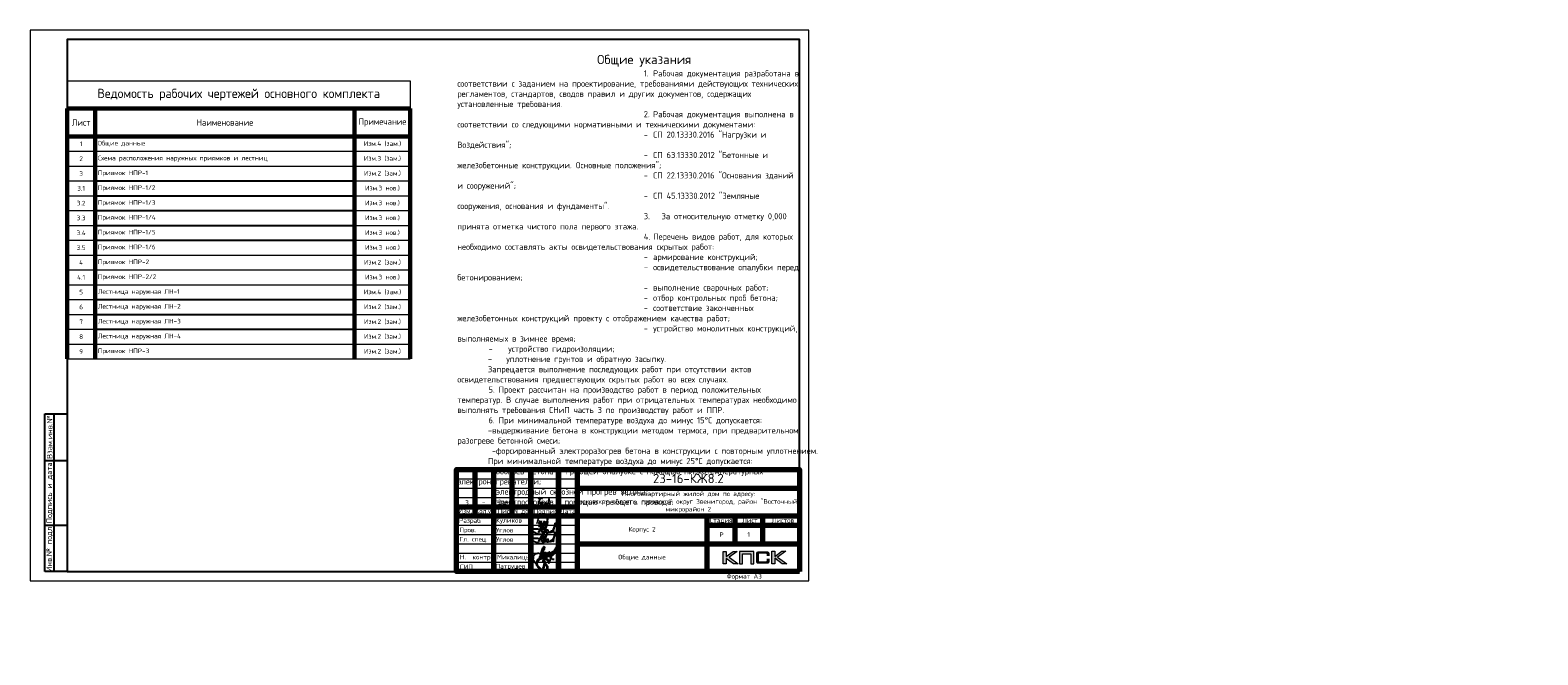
# Model space of a CAD drawing. Header units: millimetres. Extents: x 130535 to 3472113, y -231620 to 121434.
# Tile 1 of 133: x 130535 to 211849, y -14727 to 18963. Entities that reach past the tile are written whole.
import ezdxf
from ezdxf.enums import TextEntityAlignment as Align

# ---------------------------------------------------------------- set-up
doc = ezdxf.new("R2010")
doc.units = ezdxf.units.MM
doc.layers.get('DEFPOINTS').update_dxf_attribs({"color": 1, "lineweight": 0})
for name, color, linetype, lineweight in [('0.15', 252, 'Continuous', 15), ('Standard', 7, 'Continuous', 25), ('АС-Таблицы', 7, 'Continuous', 20), ('Выноски', 20, 'Continuous', 20), ('РАЗМЕРЫ', 1, 'Continuous', 9), ('Рамка', 7, 'Continuous', 70), ('Текст', 7, 'Continuous', 25), ('ТОНКИЕ', 7, 'Continuous', 9)]:
    doc.layers.add(name, color=color, linetype=linetype, lineweight=lineweight)
doc.layers.add('ТОЛСТЫЕ_ОСНОВНЫЕ', color=6, linetype='Continuous')
doc.styles.add('GOST-2.304_Type-B', font='GOST_Common.ttf')
doc.styles.add('style1', font='GOST_Common.ttf', dxfattribs={"height": 500})
doc.styles.add('ГОСТ', font='isocpeur.TTF')

# ---------------------------------------------------------------- blocks, each defined once
blk = doc.blocks.new('*T9')
at = {"color": 0, "linetype": 'Continuous', "lineweight": 60, "transparency": 16777216}
for p, q in [((0, -1500), (18500, -1500)), ((0, -1500), (0, -15000)), ((1500, -1500), (1500, -15000)), ((15500, -1500), (15500, -15000)), ((18500, -1500), (18500, -15000)), ((0, -3000), (18500, -3000))]:
    blk.add_line(p, q, dxfattribs=at)
at = {"color": 0, "lineweight": 20, "transparency": 16777216}
for p, q in [((0, -3800), (18500, -3800)), ((0, -4600), (18500, -4600)), ((0, -5400), (1500, -5400)), ((15500, -5400), (18500, -5400)), ((0, -6200), (1500, -6200)), ((15500, -6200), (18500, -6200)), ((0, -7000), (1500, -7000)), ((15500, -7000), (18500, -7000)), ((0, -7800), (1500, -7800)), ((15500, -7800), (18500, -7800)), ((0, -8600), (1500, -8600)), ((15500, -8600), (18500, -8600)), ((0, -9400), (18500, -9400)), ((0, -10200), (18500, -10200)), ((0, -11000), (18500, -11000)), ((0, -11800), (1500, -11800)), ((15500, -11800), (18500, -11800)), ((0, -12600), (1500, -12600)), ((15500, -12600), (18500, -12600)), ((0, -13400), (1500, -13400)), ((15500, -13400), (18500, -13400)), ((0, -14200), (18500, -14200)), ((0, -15000), (18500, -15000))]:
    blk.add_line(p, q, dxfattribs=at)
at = {"color": 0, "linetype": 'ByBlock', "lineweight": -2, "transparency": 16777216}
for p, q in [((1500, -5400), (15500, -5400)), ((1500, -6200), (15500, -6200)), ((1500, -7000), (15500, -7000)), ((1500, -7800), (15500, -7800)), ((1500, -8600), (15500, -8600)), ((1500, -11800), (15500, -11800)), ((1500, -12600), (15500, -12600)), ((1500, -13400), (15500, -13400))]:
    blk.add_line(p, q, dxfattribs=at)
at = {"layer": 'DEFPOINTS', "color": 8, "linetype": 'ByBlock', "lineweight": 0, "transparency": 16777216}
for p, q in [((0, 0), (18500, 0)), ((0, 0), (0, -1500)), ((18500, 0), (18500, -1500))]:
    blk.add_line(p, q, dxfattribs=at)
at = {"color": 0, "linetype": 'Continuous', "lineweight": -3, "transparency": 16777216, "style": 'GOST-2.304_Type-B'}
for s, insert, char_height, width, attachment_point in [('Ведомость рабочих чертежей основного комплекта', (9250, -750), 500, 18200, 5), ('Лист', (750, -2250), 350, 1200, 5), ('Наименование', (8500, -2250), 350, 13700, 5), ('Примечание', (17000, -2250), 350, 2700, 5), ('1', (750, -3400), 250, 1200, 5), ('Общие данные', (1650, -3400), 250, 13700, 4), ('Изм.4 (зам.)', (17000, -3400), 250, 2700, 5), ('2', (750, -4200), 250, 1200, 5), ('Изм.3 (зам.)', (17000, -4200), 250, 2700, 5), ('3', (750, -5000), 250, 1200, 5), ('{\\C1;Схема расположения наружных приямков и лестниц}', (1650, -4200), 250, 13700, 4), ('Приямок НПР-1', (1650, -5000), 250, 13700, 4), ('Изм.2 (зам.)', (17000, -5000), 250, 2700, 5), ('3.1', (750, -5800), 250, 1200, 5), ('Приямок НПР-1/2', (1650, -5800), 250, 13700, 4), ('Изм.3 нов.)', (17000, -5800), 250, 2700, 5), ('3.2', (750, -6600), 250, 1200, 5), ('Приямок НПР-1/3', (1650, -6600), 250, 13700, 4), ('Изм.3 нов.)', (17000, -6600), 250, 2700, 5), ('3.3', (750, -7400), 250, 1200, 5), ('Приямок НПР-1/4', (1650, -7400), 250, 13700, 4), ('Изм.3 нов.)', (17000, -7400), 250, 2700, 5), ('3.4', (750, -8200), 250, 1200, 5), ('Приямок НПР-1/5', (1650, -8200), 250, 13700, 4), ('Изм.3 нов.)', (17000, -8200), 250, 2700, 5), ('3.5', (750, -9000), 250, 1200, 5), ('Приямок НПР-1/6', (1650, -9000), 250, 13700, 4), ('Изм.3 нов.)', (17000, -9000), 250, 2700, 5), ('4', (750, -9800), 250, 1200, 5), ('Приямок НПР-2', (1650, -9800), 250, 13700, 4), ('Изм.2 (зам.)', (17000, -9800), 250, 2700, 5), ('4.1', (750, -10600), 250, 1200, 5), ('Приямок НПР-2/2', (1650, -10600), 250, 13700, 4), ('Изм.3 нов.)', (17000, -10600), 250, 2700, 5), ('5', (750, -11400), 250, 1200, 5), ('Лестница наружная ЛН-1', (1650, -11400), 250, 13700, 4), ('Изм.4 (зам.)', (17000, -11400), 250, 2700, 5), ('6', (750, -12200), 250, 1200, 5), ('Лестница наружная ЛН-2', (1650, -12200), 250, 13700, 4), ('Изм.2 (зам.)', (17000, -12200), 250, 2700, 5), ('7', (750, -13000), 250, 1200, 5), ('Лестница наружная ЛН-3', (1650, -13000), 250, 13700, 4), ('Изм.2 (зам.)', (17000, -13000), 250, 2700, 5), ('8', (750, -13800), 250, 1200, 5), ('Лестница наружная ЛН-4', (1650, -13800), 250, 13700, 4), ('Изм.2 (зам.)', (17000, -13800), 250, 2700, 5), ('9', (750, -14600), 250, 1200, 5), ('Приямок НПР-3', (1650, -14600), 250, 13700, 4), ('Изм.2 (зам.)', (17000, -14600), 250, 2700, 5)]:
    blk.add_mtext(s, dxfattribs=dict(at, insert=insert, char_height=char_height, width=width, attachment_point=attachment_point))
blk = doc.blocks.new('СЛОЖНЫЙ_ОБЪЕКТ_0')
at = {"layer": 'Standard', "color": 7, "linetype": 'Continuous', "lineweight": 25}
for points, start_tangent, end_tangent in [([(-6.58, 1.47), (-6.79, 1.26), (-6.97, 1.08), (-7.02, 0.85), (-7.02, 0.75), (-7, 0.63), (-6.84, 0.43), (-6.7, 0.33), (-6.55, 0.26), (-6.43, 0.26), (-6.35, 0.35), (-6.31, 0.52), (-6.28, 0.77), (-6.28, 1.01), (-6.3, 1.28), (-6.31, 1.54), (-6.3, 2.04), (-6.28, 2.3), (-6.25, 2.37), (-6.17, 2.3), (-6.14, 2), (-6.19, 1.85)], (-0.677851, -0.735199), (-0.339746, -0.940517)), ([(-6.18, 2.14), (-6.17, 1.97), (-6.17, 1.84), (-6.18, 1.7), (-6.18, 1.41), (-6.17, 1.22), (-6.17, 1.12), (-6.15, 0.96), (-6.12, 0.83)], (0.06248, -0.998046), (0.223108, -0.974794)), ([(-5.89, 1.59), (-5.94, 1.69), (-5.97, 1.69), (-6.02, 1.62), (-6.06, 1.5), (-6.08, 1.41), (-6.08, 1.37), (-6.09, 1.22), (-6.07, 1.07), (-6.04, 1), (-6.01, 0.99), (-5.98, 1.01), (-5.95, 1.05), (-5.92, 1.08), (-5.91, 1.1), (-5.84, 1.21), (-5.8, 1.32), (-5.78, 1.44), (-5.77, 1.6), (-5.81, 1.75), (-5.83, 1.77), (-5.86, 1.75), (-5.89, 1.72), (-5.91, 1.57), (-5.92, 1.49), (-5.92, 1.33), (-5.91, 1.22), (-5.87, 1.16), (-5.81, 1.12), (-5.75, 1.2), (-5.71, 1.26), (-5.69, 1.32), (-5.66, 1.41), (-5.64, 1.52), (-5.63, 1.66), (-5.64, 1.81), (-5.66, 1.82), (-5.67, 1.82), (-5.7, 1.76), (-5.71, 1.67), (-5.72, 1.54), (-5.72, 1.42), (-5.66, 1.29), (-5.62, 1.28), (-5.55, 1.31), (-5.46, 1.43), (-5.4, 1.6), (-5.37, 1.86), (-5.39, 1.98), (-5.41, 2), (-5.43, 1.97), (-5.46, 1.93), (-5.51, 1.79), (-5.53, 1.66), (-5.51, 1.54), (-5.46, 1.47), (-5.41, 1.46), (-5.35, 1.5), (-5.27, 1.62), (-5.19, 1.74), (-5.14, 1.88), (-5.11, 2.03), (-5.11, 2.11), (-5.12, 2.14), (-5.14, 2.12), (-5.17, 2.04), (-5.21, 1.92), (-5.24, 1.79), (-5.25, 1.68), (-5.25, 1.58), (-5.24, 1.52), (-5.22, 1.5), (-5.19, 1.48), (-5.15, 1.52), (-5.09, 1.58), (-4.95, 1.78), (-4.76, 2.17), (-4.67, 2.98), (-4.67, 3.23), (-4.69, 3.26), (-4.71, 3.26), (-4.74, 3.23), (-4.78, 3.18), (-4.87, 2.96), (-4.89, 2.75), (-4.92, 2.58), (-4.96, 2.44), (-5, 2.1), (-5.05, 1.67), (-5.06, 1.44), (-5.07, 1.33), (-5.05, 1.1), (-5.04, 0.88), (-5.04, 0.78), (-5.05, 0.74), (-5.07, 0.75), (-5.08, 0.78), (-5.09, 0.8), (-5.08, 1.08), (-4.94, 1.35), (-4.91, 1.37), (-4.85, 1.35), (-4.78, 1.35), (-4.62, 1.41)], (-0.169301, 0.985564), (0.921845, 0.387559)), ([(-6.33, 1.09), (-6.3, 1.08), (-6.27, 1.08), (-6.23, 1.1), (-6.2, 1.11), (-6.16, 1.12), (-6.14, 1.14), (-6.12, 1.17)], (0.983291, -0.18204), (0.7365, 0.676437))]:
    blk.add_spline(points, degree=3, dxfattribs=dict(at, start_tangent=start_tangent, end_tangent=end_tangent))
blk = doc.blocks.new('Роспись')
at = {"layer": 'Текст', "color": 4}
blk.add_lwpolyline([(4.18, 0.67), (6.68, 5.03), (5.62, 0.66)], dxfattribs=at)
for points in [[(7.11, 5.14), (7.17, 2.59), (9.02, 5.2), (8.57, 4.35), (6.55, -0.29), (0.19, 1.88), (9.09, 2.02)], [(9.09, 2.02), (9.4, 1.96), (6.15, 0.84), (8.42, 0.77), (8.9, 0.77)], [(8.9, 0.77), (8.97, 0.64), (9.94, 1.16)], [(9.94, 1.16), (9.82, 0.79), (10.85, 0.93)], [(10.85, 0.93), (11.13, 1.44), (11.23, 1.11), (10.92, 0.57), (10.85, 0.93)], [(11.23, 1.12), (11.03, 1.05), (10.98, 1.33), (11.05, 1.41)], [(11.23, 1.12), (12.72, 3.08), (13.28, 5.66), (11.96, 0.97)], [(11.96, 0.97), (12.16, 0.71), (12.34, 1.19), (12.03, 1.14), (11.96, 0.97)]]:
    blk.add_spline(points, degree=3, dxfattribs=at)
blk = doc.blocks.new('11')
at = {"layer": 'Выноски'}
for p, q in [((47885, 66608), (47944, 66700)), ((47944, 66700), (47962, 66737)), ((47962, 66737), (47989, 66781)), ((47989, 66781), (48016, 66806)), ((48016, 66806), (48038, 66823)), ((48038, 66823), (48060, 66786)), ((48060, 66786), (48058, 66769))]:
    blk.add_line(p, q, dxfattribs=at)
blk.add_lwpolyline([(47863, 66761), (47937, 66865), (47843, 66458), (47885, 66564), (47905, 66616), (47954, 66628), (47979, 66606), (47957, 66539), (47937, 66487), (47947, 66458), (47991, 66470), (48051, 66611), (48041, 66569), (48023, 66505), (48023, 66448), (48065, 66448), (48090, 66529), (48110, 66608), (48043, 66369), (47972, 66275), (47954, 66344), (47991, 66389), (48078, 66431), (48142, 66470), (48154, 66441), (48204, 66512), (48246, 66606), (48209, 66455), (48204, 66418), (48295, 66574), (48265, 66463), (48265, 66455), (48312, 66453), (48342, 66529), (48347, 66584), (48337, 66465), (48349, 66453), (48401, 66569), (48443, 66616), (48461, 66678), (48466, 66727), (48436, 66811), (48399, 66754), (48399, 66618), (48389, 66549), (48374, 66507), (48416, 66564), (48441, 66576), (48451, 66524), (48433, 66482), (48419, 66453), (48424, 66428), (48458, 66421)], dxfattribs=at)
blk = doc.blocks.new('A$Cd09756da')
h = blk.add_hatch(color=0)
h.paths.add_polyline_path([(-3363, 1089), (-3590, 1089), (-3962, 809), (-3962, 1089), (-4120, 1089), (-4120, 417), (-3962, 417), (-3962, 712), (-3560, 417), (-3308, 417), (-3809, 772)])
h.paths.add_polyline_path([(-3080, 963), (-2635, 963), (-2635, 417), (-2478, 417), (-2478, 1089), (-2645, 1089), (-3236, 1089), (-3236, 930), (-3236, 417), (-3080, 417)])
h.paths.add_polyline_path([(-1340, 1093), (-1498, 1093), (-1498, 420), (-1340, 420), (-1340, 716), (-938, 420), (-686, 420), (-1187, 776), (-741, 1093), (-968, 1093), (-1340, 813)])
at = {"true_color": 0x5f007f}
blk.add_hatch(color=206, dxfattribs=at).paths.add_polyline_path([(-1629, 1018), (-1631, 1026), (-1634, 1032), (-1638, 1038), (-1641, 1044), (-1644, 1049), (-1649, 1054), (-1653, 1059), (-1657, 1063), (-1662, 1066), (-1668, 1071), (-1674, 1074), (-1681, 1077), (-1688, 1079), (-1696, 1082), (-1703, 1084), (-1721, 1088), (-1741, 1091), (-1762, 1092), (-1786, 1093), (-2187, 1093), (-2210, 1092), (-2231, 1091), (-2251, 1088), (-2268, 1084), (-2276, 1082), (-2284, 1079), (-2291, 1077), (-2297, 1073), (-2303, 1071), (-2310, 1066), (-2315, 1063), (-2319, 1059), (-2323, 1054), (-2327, 1049), (-2331, 1044), (-2335, 1038), (-2337, 1032), (-2340, 1025), (-2343, 1018), (-2345, 1010), (-2348, 994), (-2351, 976), (-2353, 956), (-2353, 934), (-2353, 580), (-2353, 557), (-2351, 537), (-2348, 519), (-2345, 502), (-2343, 495), (-2340, 488), (-2337, 481), (-2335, 474), (-2331, 469), (-2327, 463), (-2323, 459), (-2319, 454), (-2315, 450), (-2309, 446), (-2303, 443), (-2297, 439), (-2291, 436), (-2283, 434), (-2276, 431), (-2268, 429), (-2251, 425), (-2231, 423), (-2209, 421), (-2187, 420), (-1786, 420), (-1762, 421), (-1741, 422), (-1721, 425), (-1704, 428), (-1696, 431), (-1688, 433), (-1681, 436), (-1674, 439), (-1668, 442), (-1662, 446), (-1657, 450), (-1653, 454), (-1649, 458), (-1644, 463), (-1641, 468), (-1638, 474), (-1634, 481), (-1631, 487), (-1629, 495), (-1626, 502), (-1623, 519), (-1620, 537), (-1619, 557), (-1618, 580), (-1618, 691), (-1775, 691), (-1775, 600), (-1775, 594), (-1776, 588), (-1777, 582), (-1779, 577), (-1781, 572), (-1783, 568), (-1786, 564), (-1789, 560), (-1792, 557), (-1797, 554), (-1801, 552), (-1806, 550), (-1811, 548), (-1817, 548), (-1824, 547), (-1830, 546), (-2153, 546), (-2159, 547), (-2164, 548), (-2168, 550), (-2172, 552), (-2176, 555), (-2180, 557), (-2183, 561), (-2186, 565), (-2189, 569), (-2191, 573), (-2193, 578), (-2194, 583), (-2196, 593), (-2197, 602), (-2197, 925), (-2197, 931), (-2196, 936), (-2195, 941), (-2193, 946), (-2192, 950), (-2190, 954), (-2187, 957), (-2185, 961), (-2181, 963), (-2178, 966), (-2173, 968), (-2169, 970), (-2164, 971), (-2160, 972), (-2154, 972), (-2149, 972), (-1830, 972), (-1824, 972), (-1817, 972), (-1812, 970), (-1807, 969), (-1802, 967), (-1797, 965), (-1793, 961), (-1790, 958), (-1786, 954), (-1783, 950), (-1781, 946), (-1779, 941), (-1777, 936), (-1776, 931), (-1775, 925), (-1775, 918), (-1775, 844), (-1618, 844), (-1618, 934), (-1619, 956), (-1620, 976), (-1623, 994), (-1627, 1010)])
at = {"color": 0, "lineweight": 0}
for points in [[(-4120, 417), (-4120, 1089), (-3962, 1089), (-3962, 809), (-3590, 1089), (-3363, 1089), (-3809, 772), (-3308, 417), (-3560, 417), (-3962, 712), (-3962, 417), (-4120, 417)], [(-3080, 417), (-3080, 963), (-2635, 963), (-2635, 417), (-2478, 417), (-2478, 1089), (-2645, 1089), (-3236, 1089), (-3236, 930), (-3236, 417), (-3080, 417)], [(-1498, 420), (-1498, 1093), (-1340, 1093), (-1340, 813), (-968, 1093), (-741, 1093), (-1187, 776), (-686, 420), (-938, 420), (-1340, 716), (-1340, 420), (-1498, 420)]]:
    blk.add_lwpolyline(points, close=True, dxfattribs=at)
at = {"lineweight": 35}
blk.add_lwpolyline([(-13508, 523), (-13547, 578), (-13600, 632), (-13677, 670), (-13759, 693), (-13818, 702), (-13912, 702), (-14016, 676), (-14099, 633), (-14147, 575), (-14180, 499), (-14196, 424), (-14178, 345), (-14125, 271), (-14070, 216), (-14013, 165), (-13943, 121), (-13865, 83), (-13793, 64), (-13740, 64), (-13666, 78), (-13601, 136), (-13593, 202), (-13604, 266), (-13651, 344), (-13699, 405), (-13737, 443), (-13779, 503), (-13800, 532), (-13813, 569), (-13820, 591), (-13820, 601), (-13802, 592), (-13787, 577), (-13771, 554), (-13766, 528), (-13766, 443), (-13775, 355), (-13799, 285), (-13814, 219), (-13841, 149)], dxfattribs=at)
at = {"layer": 'Рамка', "lineweight": 15}
for p, q in [((-18500, 5000), (-12000, 5000)), ((-18500, 4500), (-12000, 4500)), ((-18500, 4000), (-12000, 4000)), ((-18500, 2500), (-12000, 2500)), ((-18500, 2000), (-12000, 2000)), ((-18500, 1500), (-12000, 1500)), ((-18500, 1000), (-12000, 1000)), ((-18500, 500), (-12000, 500))]:
    blk.add_line(p, q, dxfattribs=at)
at = {"layer": 'Рамка'}
for p, q in [((-17500, 3000), (-17500, 5500)), ((-16500, 0), (-16500, 5500)), ((-15500, 3000), (-15500, 5500)), ((-14500, 0), (-14500, 5500)), ((-14500, 5500), (-14500, 0)), ((-13000, 5500), (-13000, 0)), ((-13000, 0), (-13000, 5500)), ((-12000, 5500), (-12000, 0)), ((-12000, 4500), (0, 4500)), ((-18500, 3500), (-12000, 3500)), ((-18500, 3000), (0, 3000)), ((-5000, 3000), (-5000, 0)), ((-5000, 2500), (0, 2500)), ((-5000, 2500), (0, 2500)), ((-3500, 3000), (-3500, 1500)), ((-2000, 3000), (-2000, 1500)), ((-12000, 1500), (0, 1500))]:
    blk.add_line(p, q, dxfattribs=at)
blk.add_lwpolyline([(0, 0), (-18500, 0), (-18500, 5500), (0, 5500)], close=True, dxfattribs=at)
at = {"color": 18, "true_color": 0x000000, "xscale": 100, "yscale": 100, "zscale": 100}
for p in [(-14508, 2045), (-14508, 1545)]:
    blk.add_blockref('Роспись', p, dxfattribs=at)
at = {"layer": '0.15', "xscale": 462, "yscale": 462, "zscale": 462, "rotation": 339.9822667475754}
blk.add_blockref('СЛОЖНЫЙ_ОБЪЕКТ_0', (-11452, -669), dxfattribs=at)
at = {"layer": 'Выноски'}
blk.add_blockref('11', (-62024, -63871), dxfattribs=at)
at = {"color": 7, "style": 'ГОСТ'}
for s, p in [('Разраб', (-18371, 2627)), ('.', (-17258, 2627))]:
    blk.add_text(s, height=250, dxfattribs=at).set_placement(p)
at = {"layer": 'РАЗМЕРЫ', "color": 7, "char_height": 250, "attachment_point": 4, "style": 'ГОСТ'}
for s, insert in [('{\\C256;Куликов}', (-16371, 2734)), ('Пров.', (-18346, 2215)), ('Гл. спец.', (-18346, 1715)), ('Углов', (-16371, 2234)), ('Углов', (-16371, 1734))]:
    blk.add_mtext_dynamic_manual_height_columns(s, width=2000, gutter_width=1250, heights=[0], dxfattribs=dict(at, insert=insert))
at = {"layer": 'РАЗМЕРЫ', "color": 7, "linetype": 'Continuous', "char_height": 250, "width": 2000, "attachment_point": 4, "style": 'GOST-2.304_Type-B'}
for s, insert in [(' Н.  контр.', (-18500, 750)), (' ГИП', (-18500, 250)), (' Михалицын', (-16500, 750)), ('Патрушев', (-16394, 255))]:
    blk.add_mtext(s, dxfattribs=dict(at, insert=insert))
at = {"layer": 'Текст', "color": 7, "style": 'ГОСТ'}
blk.add_text('23-16-КЖ8.2', height=500, dxfattribs=at).set_placement((-6003, 5019), align=Align.MIDDLE_CENTER)
at = {"layer": 'Текст', "color": 7, "style": 'GOST-2.304_Type-B'}
for s, p in [('Изм.', (-18400, 3141)), ('Кол.уч.', (-17490, 3143)), ('Лист', (-16298, 3139)), ('N док.', (-15435, 3141)), ('Подпись', (-14340, 3127)), ('Дата', (-12920, 3127)), ('Стадия', (-4850, 2640)), ('Лист', (-3100, 2640)), ('Листов', (-1508, 2640)), ('Р', (-4328, 1863))]:
    blk.add_text(s, height=250, dxfattribs=at).set_placement(p)
at = {"layer": 'Текст', "color": 7, "linetype": 'Continuous', "lineweight": 0, "char_height": 250, "attachment_point": 5, "style": 'GOST-2.304_Type-B'}
for s, insert, width in [('Многоквартирный жилой дом по адресу:\\PМосковская область, городской округ Звенигород, район "Восточный", микрорайон 2', (-6000, 3750), 12000), ('Корпус 2', (-8500, 2250), 7000)]:
    blk.add_mtext(s, dxfattribs=dict(at, insert=insert, width=width))
blk = doc.blocks.new('*U28')
at = {"layer": 'ТОЛСТЫЕ_ОСНОВНЫЕ'}
for p, q in [((8, 5), (8, 90)), ((8, 90), (20, 90)), ((13, 5), (13, 90)), ((8, 65), (20, 65)), ((8, 30), (20, 30)), ((20, 5), (8, 5))]:
    blk.add_line(p, q, dxfattribs=at)
at = {"layer": 'ТОЛСТЫЕ_ОСНОВНЫЕ', "color": 6}
blk.add_lwpolyline([(20, 5), (415, 5), (415, 292), (20, 292)], close=True, dxfattribs=at)
at = {"layer": 'ТОНКИЕ'}
blk.add_lwpolyline([(0, 0), (420, 0), (420, 297), (0, 297)], close=True, dxfattribs=at)
at = {"layer": 'Текст', "style": 'style1'}
for s, p in [('Взам.инв.№', (10.5, 77.5)), ('Подпись и дата', (10.5, 47.5)), ('Инв.№ подл.', (10.5, 17.5))]:
    blk.add_text(s, height=3, rotation=90, dxfattribs=at).set_placement(p, align=Align.MIDDLE)
blk.add_text('Формат А3', height=2.5, dxfattribs=at).set_placement((375.57, 1.2))
blk = doc.blocks.new('*T10')
at = {"layer": 'АС-Таблицы', "color": 0, "linetype": 'ByBlock', "lineweight": -2, "transparency": 16777216}
for p, q in [((0, 0), (1500, 0)), ((0, -1000), (1500, -1000))]:
    blk.add_line(p, q, dxfattribs=at)
at = {"layer": 'АС-Таблицы', "color": 0, "linetype": 'ByBlock', "lineweight": 50, "transparency": 16777216}
for p, q in [((0, 0), (0, -1000)), ((1500, 0), (1500, -1000))]:
    blk.add_line(p, q, dxfattribs=at)
at = {"layer": 'АС-Таблицы', "color": 0, "transparency": 16777216, "insert": (750, -500), "char_height": 250, "width": 1000, "attachment_point": 5, "style": 'ГОСТ'}
blk.add_mtext('1', dxfattribs=at)

msp = doc.modelspace()

# ---------------------------------------------------------------- block references
at = {"xscale": 100, "yscale": 100, "zscale": 100}
msp.add_blockref('*U28', (130534.6, -10737.4), dxfattribs=at)
for name, p in [('*T9', (132534.6, 16234.3)), ('*T10', (168534.6, -7737.4))]:
    msp.add_blockref(name, p)
at = {"lineweight": 50, "ltscale": 100}
msp.add_blockref('A$Cd09756da', (172034.6, -10237.4), dxfattribs=at)
at = {"layer": 'Выноски'}
msp.add_blockref('11', (110087.4, -73093.9), dxfattribs=at)

# ---------------------------------------------------------------- texts
at = {"insert": (153574.3, 18462.6), "char_height": 330, "attachment_point": 1, "style": 'ГОСТ'}
msp.add_mtext_dynamic_manual_height_columns('\\pi10055.14148;{\\H1.5152x;\\P\\pi7542.56108;Общие указания\\P\\pi1650;}1.^IРабочая документация разработана в соответствии с заданием на проектирование, требованиями действующих технических регламентов, стандартов, сводов правил и других документов, содержащих установленные требования.\\P2.^IРабочая документация выполнена в соответствии со следующими нормативными и техническими документами:\\P-^IСП 20.13330.2016 "Нагрузки и Воздействия";\\P-^IСП 63.13330.2012 "Бетонные и железобетонные конструкции. Основные положения";\\P-^IСП 22.13330.2016 "Основания зданий и сооружений";\\P-^IСП 45.13330.2012 "Земляные сооружения, основания и фундаменты".\\P3.   За относительную отметку 0,000 принята отметка чистого пола первого этажа.\\P4.^IПеречень видов работ, для которых необходимо составлять акты освидетельствования скрытых работ:\\P-^Iармирование конструкций;\\P-^Iосвидетельствование опалубки перед бетонированием;\\P-^Iвыполнение сварочных работ;\\P-^Iотбор контрольных проб бетона;\\P-^Iсоответствие законченных железобетонных конструкций проекту с отображением качества работ;\\P-^Iустройство монолитных конструкций, выполняемых в зимнее время;  \\P\\pi0;        -    устройство гидроизоляции;\\P\\pi1650;-^Iуплотнение грунтов и обратную засыпку.\\PЗапрещается выполнение последующих работ при отсутствии актов освидетельствования предшествующих скрытых работ во всех случаях.\\P\\pi0;        5. Проект рассчитан на производство работ в период положительных температур. В случае выполнения работ при отрицательных температурах необходимо выполнять требования СНиП часть 3 по производству работ и ППР.\\P        6. При минимальной температуре воздуха до минус 15°С допускается:\\P\\pi1650;-выдерживание бетона в конструкции методом термоса, при предварительном разогреве бетонной смеси;\\P -форсированный электроразогрев бетона в конструкции с повторным уплотнением.\\PПри минимальной температуре воздуха до минус 25°С допускается:\\P -обогрев бетона в греющей опалубке с помощью низкотемпературных электронагревателей;\\P -электродный сквозной прогрев бетона;\\P -электрообогрев с помощью греющего провода.', width=18460.283, gutter_width=5800, heights=[33815.2], dxfattribs=at)
at = {"color": 1, "linetype": 'Continuous', "lineweight": 30, "insert": (163534.6, -9487.4), "char_height": 250, "width": 7000, "attachment_point": 5, "style": 'GOST-2.304_Type-B'}
msp.add_mtext('Общие данные', dxfattribs=at)
at = {"layer": 'Текст', "color": 7, "style": 'GOST-2.304_Type-B'}
for s, p in [('3', (153993.4, -6631.4)), ('Зам.', (155772.4, -6613.5)), ('-', (154903.4, -6630))]:
    msp.add_text(s, height=250, dxfattribs=at).set_placement(p)

doc.saveas('drawing.dxf')
